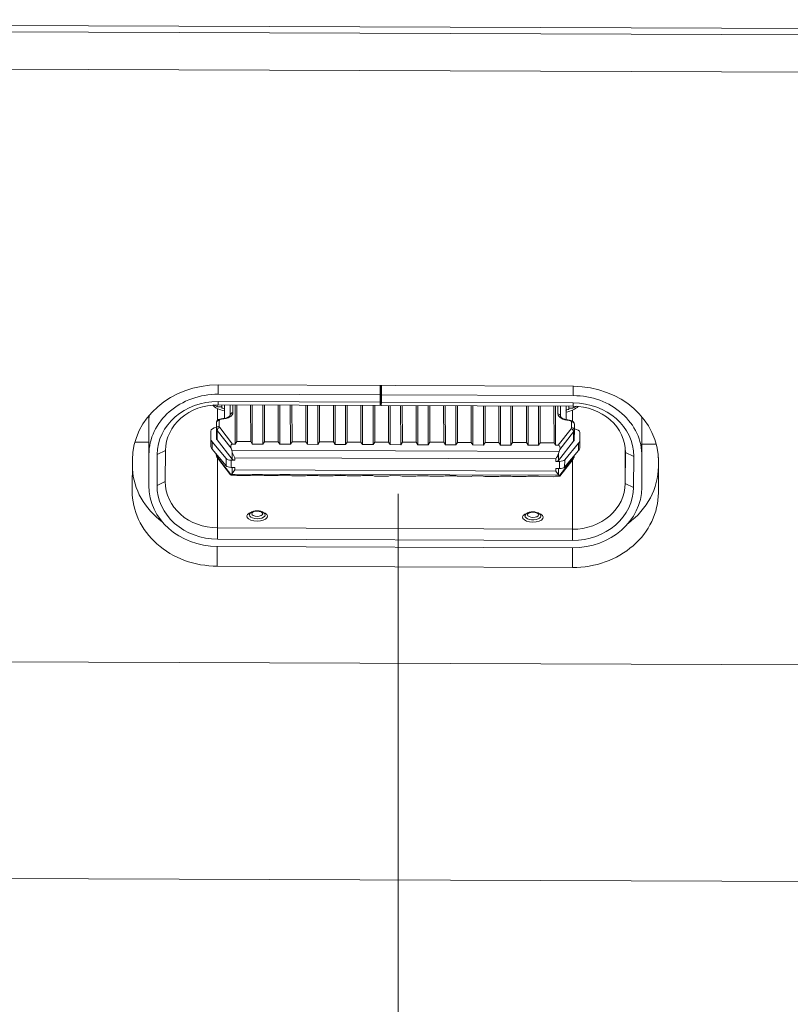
# Model space of a CAD drawing. Extents: x 0 to 841, y 0 to 594.
# Tile 80 of 88: x 712 to 726, y 435 to 453. Entities that reach past the tile are written whole.
import ezdxf

# ---------------------------------------------------------------- set-up
doc = ezdxf.new("R2010")
doc.units = 0

msp = doc.modelspace()

# ---------------------------------------------------------------- linework, layer by layer
at = {"color": 7, "lineweight": 13}
for p, q in [((684.919, 453.334), (759.886, 453.048)), ((759.886, 452.933), (684.919, 453.219)), ((684.919, 452.541), (759.886, 452.254)), ((718.961, 444.737), (718.959, 423.458)), ((668.434, 441.858), (745.441, 441.563)), ((776.289, 437.516), (668.385, 437.928))]:
    msp.add_line(p, q, dxfattribs=at)
at = {"color": 7, "lineweight": 13, "ltscale": 0.004202}
for p, q in [((715.698, 446.543), (715.698, 446.711)), ((718.638, 446.532), (718.638, 446.7)), ((718.658, 446.7), (718.658, 446.532)), ((722.138, 446.687), (722.138, 446.519))]:
    msp.add_line(p, q, dxfattribs=at)
at = {"color": 7, "lineweight": 13, "ltscale": 0.161}
for p, q in [((715.7, 446.711), (722.14, 446.687)), ((715.685, 443.916), (722.125, 443.892)), ((722.124, 443.76), (715.684, 443.785)), ((715.683, 443.425), (722.123, 443.401))]:
    msp.add_line(p, q, dxfattribs=at)
at = {"color": 7, "lineweight": 13, "ltscale": 0.009}
msp.add_line((718.657, 446.34), (718.657, 446.7), dxfattribs=at)
at = {"color": 7, "lineweight": 13, "ltscale": 0.073501}
for p, q in [((715.698, 446.543), (718.638, 446.532)), ((718.637, 446.34), (715.697, 446.351))]:
    msp.add_line(p, q, dxfattribs=at)
at = {"color": 7, "lineweight": 13, "ltscale": 0.003294}
for p, q in [((718.638, 446.4), (718.638, 446.532)), ((718.658, 446.532), (718.658, 446.4)), ((722.256, 445.71), (722.256, 445.578)), ((715.841, 445.247), (715.841, 445.379))]:
    msp.add_line(p, q, dxfattribs=at)
at = {"color": 7, "lineweight": 13, "ltscale": 0.087}
for p, q in [((722.138, 446.519), (718.658, 446.532)), ((722.137, 446.327), (718.657, 446.34)), ((722.138, 446.387), (718.658, 446.4))]:
    msp.add_line(p, q, dxfattribs=at)
at = {"color": 7, "lineweight": 13, "ltscale": 0.002007}
msp.add_line((715.689, 446.315), (715.616, 446.348), dxfattribs=at)
at = {"color": 7, "lineweight": 13, "ltscale": 0.001504}
for p, q in [((715.697, 446.351), (715.698, 446.412)), ((718.637, 446.34), (718.638, 446.4)), ((718.658, 446.4), (718.657, 446.34))]:
    msp.add_line(p, q, dxfattribs=at)
at = {"color": 7, "lineweight": 13, "ltscale": 0.073499}
msp.add_line((718.638, 446.4), (715.698, 446.412), dxfattribs=at)
at = {"color": 7, "lineweight": 13, "ltscale": 0.001485}
for p, q in [((715.765, 446.351), (715.765, 446.292)), ((715.765, 446.292), (715.766, 446.351))]:
    msp.add_line(p, q, dxfattribs=at)
at = {"color": 7, "lineweight": 13, "ltscale": 0.002083}
msp.add_line((715.816, 446.351), (715.815, 446.268), dxfattribs=at)
at = {"color": 7, "lineweight": 13, "ltscale": 0.006115}
msp.add_line((715.816, 446.106), (715.816, 446.351), dxfattribs=at)
at = {"color": 7, "lineweight": 13, "ltscale": 0.004759}
msp.add_line((715.916, 446.351), (715.916, 446.16), dxfattribs=at)
at = {"color": 7, "lineweight": 13, "ltscale": 0.004653}
for p, q in [((715.917, 446.164), (715.917, 446.351)), ((721.907, 446.328), (721.907, 446.142))]:
    msp.add_line(p, q, dxfattribs=at)
at = {"color": 7, "lineweight": 13, "ltscale": 0.003555}
for p, q in [((715.967, 446.35), (715.967, 446.208)), ((721.857, 446.186), (721.857, 446.328))]:
    msp.add_line(p, q, dxfattribs=at)
at = {"color": 7, "lineweight": 13, "ltscale": 0.017763}
for p, q in [((716.007, 446.35), (716.008, 445.64)), ((716.318, 445.638), (716.317, 446.349)), ((716.508, 445.638), (716.507, 446.348)), ((716.817, 446.347), (716.818, 445.637)), ((717.008, 445.636), (717.007, 446.346)), ((717.318, 445.635), (717.317, 446.345)), ((717.507, 446.344), (717.508, 445.634)), ((717.818, 445.633), (717.817, 446.343)), ((718.318, 445.631), (718.317, 446.341)), ((718.508, 445.63), (718.507, 446.341)), ((718.818, 445.629), (718.817, 446.339)), ((719.508, 445.626), (719.507, 446.337)), ((719.817, 446.336), (719.818, 445.625)), ((720.007, 446.335), (720.008, 445.624)), ((720.508, 445.622), (720.507, 446.333)), ((720.818, 445.621), (720.817, 446.332)), ((721.007, 446.331), (721.008, 445.621)), ((721.318, 445.619), (721.317, 446.33)), ((721.508, 445.619), (721.507, 446.329)), ((721.817, 446.328), (721.818, 445.617))]:
    msp.add_line(p, q, dxfattribs=at)
at = {"color": 7, "lineweight": 13, "ltscale": 0.016626}
for p, q in [((716.038, 445.685), (716.037, 446.35)), ((716.287, 446.349), (716.288, 445.684)), ((716.538, 445.683), (716.537, 446.348)), ((716.787, 446.347), (716.788, 445.682)), ((717.038, 445.681), (717.037, 446.346)), ((717.288, 445.68), (717.287, 446.345)), ((717.538, 445.679), (717.537, 446.344)), ((717.788, 445.678), (717.787, 446.343)), ((718.287, 446.341), (718.288, 445.676)), ((718.537, 446.341), (718.538, 445.675)), ((718.788, 445.675), (718.787, 446.34)), ((719.287, 446.338), (719.288, 445.673)), ((719.537, 446.337), (719.538, 445.672)), ((719.787, 446.336), (719.788, 445.671)), ((720.037, 446.335), (720.038, 445.67)), ((720.287, 446.334), (720.288, 445.669)), ((720.537, 446.333), (720.538, 445.668)), ((720.788, 445.667), (720.787, 446.332)), ((721.037, 446.331), (721.038, 445.666)), ((721.288, 445.665), (721.287, 446.33)), ((721.537, 446.329), (721.538, 445.664)), ((721.788, 445.663), (721.787, 446.328))]:
    msp.add_line(p, q, dxfattribs=at)
at = {"color": 7, "lineweight": 13, "ltscale": 0.017762}
for p, q in [((718.007, 446.343), (718.008, 445.632)), ((719.007, 446.339), (719.008, 445.628)), ((719.318, 445.627), (719.317, 446.338)), ((720.318, 445.623), (720.317, 446.334))]:
    msp.add_line(p, q, dxfattribs=at)
at = {"color": 7, "lineweight": 13, "ltscale": 0.016627}
for p, q in [((718.038, 445.677), (718.037, 446.342)), ((719.037, 446.339), (719.038, 445.674))]:
    msp.add_line(p, q, dxfattribs=at)
at = {"color": 7, "lineweight": 13, "ltscale": 0.0061}
msp.add_line((722.006, 446.083), (722.006, 446.327), dxfattribs=at)
at = {"color": 7, "lineweight": 13, "ltscale": 0.001486}
msp.add_line((722.056, 446.327), (722.055, 446.268), dxfattribs=at)
at = {"color": 7, "lineweight": 13, "ltscale": 0.002063}
msp.add_line((722.129, 446.291), (722.204, 446.324), dxfattribs=at)
at = {"color": 7, "lineweight": 13, "ltscale": 0.001503}
msp.add_line((722.137, 446.327), (722.138, 446.387), dxfattribs=at)
at = {"color": 7, "lineweight": 13, "ltscale": 0.031567}
msp.add_line((714.439, 446.15), (714.44, 444.888), dxfattribs=at)
at = {"color": 7, "lineweight": 13, "ltscale": 0.031705}
msp.add_line((714.44, 444.882), (714.439, 446.15), dxfattribs=at)
at = {"color": 7, "lineweight": 13, "ltscale": 0.002486}
msp.add_line((714.442, 446.154), (714.442, 446.054), dxfattribs=at)
at = {"color": 7, "lineweight": 13, "ltscale": 0.005375}
msp.add_line((715.684, 446.282), (715.684, 446.067), dxfattribs=at)
at = {"color": 7, "lineweight": 13, "ltscale": 0.001904}
msp.add_line((715.689, 446.315), (715.765, 446.315), dxfattribs=at)
at = {"color": 7, "lineweight": 13, "ltscale": 0.004037}
msp.add_line((715.815, 446.106), (715.815, 446.268), dxfattribs=at)
at = {"color": 7, "lineweight": 13, "ltscale": 0.00184}
msp.add_line((722.129, 446.291), (722.055, 446.291), dxfattribs=at)
at = {"color": 7, "lineweight": 13, "ltscale": 0.004964}
msp.add_line((722.124, 446.055), (722.124, 446.254), dxfattribs=at)
at = {"color": 7, "lineweight": 13, "ltscale": 0.001194}
msp.add_line((714.442, 446.054), (714.442, 446.007), dxfattribs=at)
at = {"color": 7, "lineweight": 13, "ltscale": 0.014924}
for p, q in [((714.443, 445.45), (714.442, 446.047)), ((723.382, 446.018), (723.383, 445.421))]:
    msp.add_line(p, q, dxfattribs=at)
at = {"color": 7, "lineweight": 13, "ltscale": 0.004283}
for p, q in [((715.667, 446.024), (715.666, 445.853)), ((715.666, 445.749), (715.667, 445.92)), ((715.68, 445.886), (715.679, 445.715)), ((722.144, 445.69), (722.144, 445.862))]:
    msp.add_line(p, q, dxfattribs=at)
at = {"color": 7, "lineweight": 13, "ltscale": 0.002602}
for p, q in [((715.667, 445.92), (715.667, 446.024)), ((715.717, 446.068), (715.717, 445.964)), ((722.107, 445.939), (722.107, 446.043)), ((722.157, 445.999), (722.157, 445.895)), ((715.666, 445.853), (715.666, 445.749))]:
    msp.add_line(p, q, dxfattribs=at)
at = {"color": 7, "lineweight": 13, "ltscale": 0.003489}
for p, q in [((715.566, 445.875), (715.566, 445.735)), ((722.256, 445.849), (722.256, 445.71)), ((715.566, 445.743), (715.566, 445.604))]:
    msp.add_line(p, q, dxfattribs=at)
at = {"color": 7, "lineweight": 13, "ltscale": 0.003295}
for p, q in [((715.566, 445.875), (715.566, 445.743)), ((715.566, 445.604), (715.566, 445.735)), ((715.588, 445.682), (715.587, 445.55)), ((722.234, 445.525), (722.235, 445.657)), ((715.934, 445.348), (715.934, 445.216)), ((721.888, 445.194), (721.889, 445.326)), ((721.982, 445.355), (721.981, 445.223))]:
    msp.add_line(p, q, dxfattribs=at)
at = {"color": 7, "lineweight": 13, "ltscale": 0.010233}
msp.add_line((715.932, 445.564), (715.68, 445.886), dxfattribs=at)
at = {"color": 7, "lineweight": 13, "ltscale": 0.009486}
msp.add_line((715.961, 445.64), (715.727, 445.939), dxfattribs=at)
at = {"color": 7, "lineweight": 13, "ltscale": 0.009445}
msp.add_line((722.098, 445.914), (721.864, 445.617), dxfattribs=at)
at = {"color": 7, "lineweight": 13, "ltscale": 0.01019}
for p, q in [((722.144, 445.862), (721.892, 445.541)), ((721.89, 445.067), (722.142, 445.387))]:
    msp.add_line(p, q, dxfattribs=at)
at = {"color": 7, "lineweight": 13, "ltscale": 0.004282}
msp.add_line((722.157, 445.895), (722.156, 445.724), dxfattribs=at)
at = {"color": 7, "lineweight": 13, "ltscale": 0.006308}
msp.add_line((714.187, 445.673), (714.439, 445.672), dxfattribs=at)
at = {"color": 7, "lineweight": 13, "ltscale": 0.009887}
for p, q in [((715.841, 445.379), (715.588, 445.682)), ((715.587, 445.55), (715.841, 445.247))]:
    msp.add_line(p, q, dxfattribs=at)
at = {"color": 7, "lineweight": 13, "ltscale": 0.011159}
msp.add_line((715.679, 445.715), (715.954, 445.364), dxfattribs=at)
at = {"color": 7, "lineweight": 13, "ltscale": 0.000326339}
msp.add_line((715.948, 445.637), (715.961, 445.64), dxfattribs=at)
at = {"color": 7, "lineweight": 13, "ltscale": 0.001164}
for p, q in [((716.008, 445.64), (715.961, 445.64)), ((715.958, 445.078), (716.005, 445.077))]:
    msp.add_line(p, q, dxfattribs=at)
at = {"color": 7, "lineweight": 13, "ltscale": 0.001361}
for p, q in [((716.008, 445.64), (716.038, 445.685)), ((716.538, 445.683), (716.508, 445.638)), ((717.008, 445.636), (717.038, 445.681)), ((717.508, 445.634), (717.538, 445.679)), ((718.038, 445.677), (718.008, 445.632)), ((718.538, 445.675), (718.508, 445.63)), ((719.538, 445.672), (719.508, 445.626)), ((720.038, 445.67), (720.008, 445.624)), ((720.538, 445.668), (720.508, 445.622)), ((721.038, 445.666), (721.008, 445.621)), ((721.538, 445.664), (721.508, 445.619))]:
    msp.add_line(p, q, dxfattribs=at)
at = {"color": 7, "lineweight": 13, "ltscale": 0.00625}
for p, q in [((716.288, 445.684), (716.038, 445.685)), ((716.788, 445.682), (716.538, 445.683)), ((717.288, 445.68), (717.038, 445.681)), ((717.788, 445.678), (717.538, 445.679)), ((718.788, 445.675), (718.538, 445.675)), ((719.038, 445.674), (719.288, 445.673)), ((719.538, 445.672), (719.788, 445.671)), ((720.038, 445.67), (720.288, 445.669)), ((720.538, 445.668), (720.788, 445.667)), ((721.038, 445.666), (721.288, 445.665)), ((721.538, 445.664), (721.788, 445.663)), ((716.285, 445.069), (716.035, 445.07)), ((716.785, 445.067), (716.535, 445.068)), ((717.035, 445.066), (717.285, 445.065)), ((717.535, 445.064), (717.785, 445.063)), ((718.035, 445.062), (718.285, 445.061)), ((718.535, 445.06), (718.785, 445.06)), ((719.035, 445.059), (719.285, 445.058)), ((719.535, 445.057), (719.785, 445.056)), ((720.035, 445.055), (720.285, 445.054)), ((720.535, 445.053), (720.785, 445.052)), ((721.534, 445.049), (721.784, 445.048))]:
    msp.add_line(p, q, dxfattribs=at)
at = {"color": 7, "lineweight": 13, "ltscale": 0.001362}
for p, q in [((716.288, 445.684), (716.318, 445.638)), ((716.818, 445.637), (716.788, 445.682)), ((717.318, 445.635), (717.288, 445.68)), ((717.818, 445.633), (717.788, 445.678)), ((720.818, 445.621), (720.788, 445.667)), ((721.318, 445.619), (721.288, 445.665)), ((721.818, 445.617), (721.788, 445.663))]:
    msp.add_line(p, q, dxfattribs=at)
at = {"color": 7, "lineweight": 13, "ltscale": 0.00475}
for p, q in [((716.508, 445.638), (716.318, 445.638)), ((717.008, 445.636), (716.818, 445.637)), ((717.508, 445.634), (717.318, 445.635)), ((718.008, 445.632), (717.818, 445.633)), ((718.508, 445.63), (718.318, 445.631)), ((719.008, 445.628), (718.818, 445.629)), ((719.508, 445.626), (719.318, 445.627)), ((720.008, 445.624), (719.818, 445.625)), ((720.508, 445.622), (720.318, 445.623)), ((721.008, 445.621), (720.818, 445.621)), ((721.508, 445.619), (721.318, 445.619)), ((716.315, 445.076), (716.505, 445.075)), ((716.815, 445.074), (717.005, 445.074)), ((717.315, 445.072), (717.505, 445.072)), ((717.815, 445.07), (718.005, 445.07)), ((718.315, 445.069), (718.505, 445.068)), ((718.815, 445.067), (719.005, 445.066)), ((719.315, 445.065), (719.505, 445.064)), ((720.815, 445.059), (721.005, 445.058)), ((721.315, 445.057), (721.505, 445.056))]:
    msp.add_line(p, q, dxfattribs=at)
at = {"color": 7, "lineweight": 13, "ltscale": 0.006249}
for p, q in [((718.288, 445.676), (718.038, 445.677)), ((721.035, 445.051), (721.284, 445.05))]:
    msp.add_line(p, q, dxfattribs=at)
at = {"color": 7, "lineweight": 13, "ltscale": 0.001363}
for p, q in [((718.318, 445.631), (718.288, 445.676)), ((718.818, 445.629), (718.788, 445.675)), ((719.318, 445.627), (719.288, 445.673)), ((719.818, 445.625), (719.788, 445.671)), ((720.318, 445.623), (720.288, 445.669))]:
    msp.add_line(p, q, dxfattribs=at)
at = {"color": 7, "lineweight": 13, "ltscale": 0.00136}
msp.add_line((719.038, 445.674), (719.008, 445.628), dxfattribs=at)
at = {"color": 7, "lineweight": 13, "ltscale": 0.001166}
for p, q in [((721.864, 445.617), (721.818, 445.617)), ((721.815, 445.055), (721.861, 445.055))]:
    msp.add_line(p, q, dxfattribs=at)
at = {"color": 7, "lineweight": 13, "ltscale": 0.000325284}
msp.add_line((721.864, 445.617), (721.877, 445.615), dxfattribs=at)
at = {"color": 7, "lineweight": 13, "ltscale": 0.011112}
msp.add_line((721.869, 445.341), (722.144, 445.69), dxfattribs=at)
at = {"color": 7, "lineweight": 13, "ltscale": 0.009845}
for p, q in [((722.235, 445.657), (721.982, 445.355)), ((721.981, 445.223), (722.234, 445.525))]:
    msp.add_line(p, q, dxfattribs=at)
at = {"color": 7, "lineweight": 13, "ltscale": 0.006476}
msp.add_line((723.383, 445.638), (723.642, 445.637), dxfattribs=at)
at = {"color": 7, "lineweight": 13, "ltscale": 0.014057}
for p, q in [((714.443, 445.45), (714.44, 444.888)), ((714.59, 444.887), (714.593, 445.449)), ((714.743, 445.52), (714.74, 444.958)), ((723.083, 445.488), (723.08, 444.926)), ((714.143, 445.355), (714.14, 444.793)), ((723.23, 444.854), (723.233, 445.416)), ((723.68, 444.757), (723.683, 445.319))]:
    msp.add_line(p, q, dxfattribs=at)
at = {"color": 7, "lineweight": 13, "ltscale": 0.004149}
for p, q in [((714.743, 445.52), (714.593, 445.449)), ((714.59, 444.887), (714.74, 444.958))]:
    msp.add_line(p, q, dxfattribs=at)
at = {"color": 7, "lineweight": 13, "ltscale": 0.000295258}
msp.add_line((715.665, 445.446), (715.665, 445.457), dxfattribs=at)
at = {"color": 7, "lineweight": 13, "ltscale": 0.000296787}
msp.add_line((715.665, 445.457), (715.665, 445.446), dxfattribs=at)
at = {"color": 7, "lineweight": 13, "ltscale": 0.000750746}
msp.add_line((715.678, 445.442), (715.677, 445.412), dxfattribs=at)
at = {"color": 7, "lineweight": 13, "ltscale": 0.000997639}
msp.add_line((715.945, 445.526), (715.932, 445.564), dxfattribs=at)
at = {"color": 7, "lineweight": 13, "ltscale": 0.148374}
for p, q in [((715.945, 445.526), (721.88, 445.504)), ((721.878, 445.073), (715.943, 445.096))]:
    msp.add_line(p, q, dxfattribs=at)
at = {"color": 7, "lineweight": 13, "ltscale": 0.000954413}
msp.add_line((715.945, 445.526), (715.955, 445.49), dxfattribs=at)
at = {"color": 7, "lineweight": 13, "ltscale": 0.003145}
for p, q in [((715.954, 445.364), (715.955, 445.49)), ((721.869, 445.467), (721.869, 445.341))]:
    msp.add_line(p, q, dxfattribs=at)
at = {"color": 7, "lineweight": 13, "ltscale": 0.000953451}
msp.add_line((721.88, 445.504), (721.869, 445.467), dxfattribs=at)
at = {"color": 7, "lineweight": 13, "ltscale": 0.00099738}
msp.add_line((721.88, 445.504), (721.892, 445.541), dxfattribs=at)
at = {"color": 7, "lineweight": 13, "ltscale": 0.000241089}
msp.add_line((722.155, 445.43), (722.155, 445.421), dxfattribs=at)
at = {"color": 7, "lineweight": 13, "ltscale": 0.015869}
msp.add_line((723.08, 444.926), (723.079, 445.561), dxfattribs=at)
at = {"color": 7, "lineweight": 13, "ltscale": 0.000203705}
msp.add_line((723.083, 445.488), (723.083, 445.497), dxfattribs=at)
at = {"color": 7, "lineweight": 13, "ltscale": 0.004162}
for p, q in [((723.233, 445.416), (723.083, 445.488)), ((723.08, 444.926), (723.23, 444.854))]:
    msp.add_line(p, q, dxfattribs=at)
at = {"color": 7, "lineweight": 13, "ltscale": 0.010234}
msp.add_line((715.677, 445.412), (715.93, 445.09), dxfattribs=at)
at = {"color": 7, "lineweight": 13, "ltscale": 0.031744}
msp.add_line((715.685, 445.39), (715.686, 444.12), dxfattribs=at)
at = {"color": 7, "lineweight": 13, "ltscale": 0.009709}
msp.add_line((715.685, 445.389), (715.925, 445.083), dxfattribs=at)
at = {"color": 7, "lineweight": 13, "ltscale": 0.001674}
for p, q in [((715.934, 445.348), (716.001, 445.348)), ((721.889, 445.326), (721.822, 445.326)), ((715.934, 445.216), (716, 445.216))]:
    msp.add_line(p, q, dxfattribs=at)
at = {"color": 7, "lineweight": 13, "ltscale": 0.145517}
for p, q in [((721.822, 445.37), (716.001, 445.392)), ((716, 445.172), (721.821, 445.15))]:
    msp.add_line(p, q, dxfattribs=at)
at = {"color": 7, "lineweight": 13, "ltscale": 0.001099}
for p, q in [((716.001, 445.392), (716.001, 445.348)), ((716, 445.216), (716, 445.172))]:
    msp.add_line(p, q, dxfattribs=at)
at = {"color": 7, "lineweight": 13, "ltscale": 0.001098}
for p, q in [((721.822, 445.326), (721.822, 445.37)), ((721.821, 445.15), (721.821, 445.194))]:
    msp.add_line(p, q, dxfattribs=at)
at = {"color": 7, "lineweight": 13, "ltscale": 0.009667}
msp.add_line((722.134, 445.364), (721.895, 445.06), dxfattribs=at)
at = {"color": 7, "lineweight": 13, "ltscale": 0.031438}
msp.add_line((722.125, 444.095), (722.125, 445.353), dxfattribs=at)
at = {"color": 7, "lineweight": 13, "ltscale": 0.000702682}
msp.add_line((722.142, 445.387), (722.142, 445.415), dxfattribs=at)
at = {"color": 7, "lineweight": 13, "ltscale": 0.014058}
msp.add_line((723.383, 445.416), (723.38, 444.853), dxfattribs=at)
at = {"color": 7, "lineweight": 13, "ltscale": 0.004125}
msp.add_line((723.68, 445.234), (723.68, 445.399), dxfattribs=at)
at = {"color": 7, "lineweight": 13, "ltscale": 0.000332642}
msp.add_line((723.683, 445.319), (723.683, 445.332), dxfattribs=at)
at = {"color": 7, "lineweight": 13, "ltscale": 0.000349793}
msp.add_line((715.93, 445.09), (715.943, 445.096), dxfattribs=at)
at = {"color": 7, "lineweight": 13, "ltscale": 0.000319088}
msp.add_line((715.958, 445.078), (715.945, 445.078), dxfattribs=at)
at = {"color": 7, "lineweight": 13, "ltscale": 0.002757}
for p, q in [((715.953, 445.106), (715.954, 445.216)), ((721.868, 445.194), (721.867, 445.084))]:
    msp.add_line(p, q, dxfattribs=at)
at = {"color": 7, "lineweight": 13, "ltscale": 0.002032}
msp.add_line((716, 445.172), (715.953, 445.106), dxfattribs=at)
at = {"color": 7, "lineweight": 13, "ltscale": 0.000768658}
for p, q in [((716.035, 445.07), (716.005, 445.077)), ((717.535, 445.064), (717.505, 445.072)), ((718.035, 445.062), (718.005, 445.07)), ((718.535, 445.06), (718.505, 445.068)), ((719.535, 445.057), (719.505, 445.064))]:
    msp.add_line(p, q, dxfattribs=at)
at = {"color": 7, "lineweight": 13, "ltscale": 0.000774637}
for p, q in [((716.315, 445.076), (716.285, 445.069)), ((716.815, 445.074), (716.785, 445.067)), ((717.315, 445.072), (717.285, 445.065)), ((717.815, 445.07), (717.785, 445.063)), ((718.815, 445.067), (718.785, 445.06)), ((719.315, 445.065), (719.285, 445.058)), ((719.815, 445.063), (719.785, 445.056)), ((720.315, 445.061), (720.285, 445.054)), ((721.315, 445.057), (721.284, 445.05)), ((721.815, 445.055), (721.784, 445.048))]:
    msp.add_line(p, q, dxfattribs=at)
at = {"color": 7, "lineweight": 13, "ltscale": 0.000768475}
for p, q in [((716.535, 445.068), (716.505, 445.075)), ((717.035, 445.066), (717.005, 445.074)), ((719.035, 445.059), (719.005, 445.066)), ((721.534, 445.049), (721.505, 445.056))]:
    msp.add_line(p, q, dxfattribs=at)
at = {"color": 7, "lineweight": 13, "ltscale": 0.001672}
msp.add_line((721.888, 445.194), (721.821, 445.194), dxfattribs=at)
at = {"color": 7, "lineweight": 13, "ltscale": 0.002028}
msp.add_line((721.867, 445.084), (721.821, 445.15), dxfattribs=at)
at = {"color": 7, "lineweight": 13, "ltscale": 0.000345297}
msp.add_line((721.89, 445.067), (721.878, 445.073), dxfattribs=at)
at = {"color": 7, "lineweight": 13, "ltscale": 0.011939}
msp.add_line((723.68, 445.234), (723.68, 444.757), dxfattribs=at)
at = {"color": 7, "lineweight": 13, "ltscale": 0.000774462}
msp.add_line((718.315, 445.069), (718.285, 445.061), dxfattribs=at)
at = {"color": 7, "lineweight": 13, "ltscale": 0.004749}
for p, q in [((719.815, 445.063), (720.005, 445.062)), ((720.315, 445.061), (720.505, 445.06))]:
    msp.add_line(p, q, dxfattribs=at)
at = {"color": 7, "lineweight": 13, "ltscale": 0.000769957}
for p, q in [((720.035, 445.055), (720.005, 445.062)), ((720.535, 445.053), (720.505, 445.06))]:
    msp.add_line(p, q, dxfattribs=at)
at = {"color": 7, "lineweight": 13, "ltscale": 0.000773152}
msp.add_line((720.815, 445.059), (720.785, 445.052), dxfattribs=at)
at = {"color": 7, "lineweight": 13, "ltscale": 0.00077014}
msp.add_line((721.035, 445.051), (721.005, 445.058), dxfattribs=at)
at = {"color": 7, "lineweight": 13, "ltscale": 0.00031904}
msp.add_line((721.874, 445.055), (721.861, 445.055), dxfattribs=at)
at = {"color": 7, "lineweight": 13, "ltscale": 0.005085}
msp.add_line((715.686, 444.12), (715.685, 443.916), dxfattribs=at)
at = {"color": 7, "lineweight": 13, "ltscale": 0.160998}
msp.add_line((715.686, 444.12), (722.125, 444.095), dxfattribs=at)
at = {"color": 7, "lineweight": 13, "ltscale": 0.005086}
msp.add_line((722.125, 443.892), (722.125, 444.095), dxfattribs=at)
at = {"color": 7, "lineweight": 13, "ltscale": 0.008977}
for p, q in [((715.683, 443.785), (715.683, 443.425)), ((722.123, 443.401), (722.123, 443.76))]:
    msp.add_line(p, q, dxfattribs=at)
at = {"color": 7, "lineweight": 13}
for points in [[(715.917, 446.164), (715.917, 446.161), (715.912, 446.153), (715.899, 446.141), (715.884, 446.131), (715.864, 446.122), (715.836, 446.111), (715.814, 446.106), (715.786, 446.101), (715.755, 446.097)], [(715.755, 446.097), (715.729, 446.093), (715.704, 446.083), (715.688, 446.07), (715.674, 446.053), (715.668, 446.033), (715.667, 446.024)], [(722.07, 446.073), (722.039, 446.077), (722.01, 446.082), (721.984, 446.09), (721.96, 446.098), (721.938, 446.11), (721.92, 446.123), (721.91, 446.134), (721.907, 446.142)], [(722.07, 446.073), (722.096, 446.068), (722.12, 446.058), (722.137, 446.046), (722.144, 446.038), (722.154, 446.018), (722.157, 445.999)], [(716.406, 444.43), (716.372, 444.428), (716.34, 444.421), (716.31, 444.409), (716.296, 444.401), (716.28, 444.389), (716.27, 444.376)], [(716.406, 444.43), (716.439, 444.427), (716.471, 444.421), (716.501, 444.409), (716.515, 444.401), (716.531, 444.387), (716.542, 444.375)], [(721.406, 444.411), (721.372, 444.409), (721.34, 444.402), (721.31, 444.39), (721.296, 444.382), (721.28, 444.37), (721.27, 444.357)], [(721.406, 444.411), (721.439, 444.408), (721.471, 444.401), (721.501, 444.39), (721.515, 444.381), (721.531, 444.368), (721.542, 444.356)]]:
    msp.add_lwpolyline(points, dxfattribs=at)
for centre, radius, start, end in [((715.721, 445.75), 0.0546, 181.7947, 220.2143), ((715.755, 445.447), 0.0906, 180.6164, 219.4191), ((716.271, 445.582), 0.33, 196.3592, 215.1945), ((721.555, 445.562), 0.328, 324.2515, 343.1879), ((722.064, 445.422), 0.0904, 320.3124, 359.1701), ((715.93, 445.084), 0.00544, 89.3364, 187.8164), ((715.943, 445.114), 0.0363, 239.9662, 273.9706), ((715.93, 445.118), 0.0258, 298.4599, 331.6974), ((721.89, 445.095), 0.0255, 207.3259, 240.6498), ((721.877, 445.092), 0.0369, 265.54, 299.2459), ((721.89, 445.061), 0.00524, 350.1013, 91.022)]:
    msp.add_arc(centre, radius, start, end, dxfattribs=at)
for centre, major_axis, ratio, start_param, end_param in [((715.693, 445.35), (-1.55, -0.001), 0.878593, 4.707423, 6.278219), ((722.133, 445.325), (-1.55, -0.001), 0.878593, 3.136627, 4.707423), ((715.693, 445.445), (1.25, 0.001), 0.878593, 1.56583, 3.136627), ((722.133, 445.42), (1.25, 0.001), 0.878593, 6.278219, 7.849016), ((715.693, 445.445), (-1.1, -0.001), 0.878593, 4.707423, 6.278219), ((715.693, 445.517), (-0.95, 0), 0.878593, 4.707423, 6.278219), ((715.965, 446.421), (0.4, -0.001), 0.486304, 3.533931, 4.328481), ((715.965, 446.42), (0.3, 0), 0.878593, 3.404116, 3.548144), ((721.854, 446.398), (0.4, -0.001), 0.486304, 5.101752, 5.890726), ((721.854, 446.397), (0.3, 0), 0.878593, 5.866703, 6.011531), ((722.133, 445.492), (-0.95, 0), 0.878593, 3.136627, 4.707424), ((722.133, 445.42), (-1.1, -0.001), 0.878593, 3.136627, 4.707423), ((715.692, 446.042), (-1.25, -0.001), 0.878593, 6.172114, 6.278219), ((715.717, 446.209), (0.25, -0.001), 0.477566, 4.882536, 6.285885), ((715.765, 446.268), (-0.05, 0.0002), 0.477566, 3.144292, 4.715088), ((715.967, 446.164), (0.05, 0), 0.878593, 1.56583, 3.136627), ((722.107, 446.185), (0.25, -0.001), 0.477566, 3.144292, 4.54764), ((721.857, 446.142), (0.05, 0), 0.878593, 6.278219, 7.849016), ((722.055, 446.244), (-0.05, 0.0002), 0.477566, 4.715088, 6.285885), ((714.442, 446.095), (0.0004, 0.1), 0.002372, 3.14157, 4.214505), ((714.442, 446.095), (0.0004, 0.1), 0.002372, 2.643709, 3.14157), ((715.717, 446.024), (-0.05, 0), 0.878593, 4.707423, 6.278219), ((715.767, 446.068), (-0.05, 0.0002), 0.477566, 4.882536, 6.285885), ((715.759, 446.047), (0.0038, -0.0499), 0.148771, 2.637583, 3.154431), ((722.065, 446.023), (0.0042, 0.0498), 0.144094, 6.270334, 6.786809), ((722.057, 446.044), (-0.05, 0.0002), 0.477566, 3.144292, 4.54764), ((722.107, 445.999), (-0.05, 0), 0.878593, 3.136627, 4.707423), ((722.132, 446.017), (-1.25, -0.001), 0.878593, 3.136627, 3.252681), ((723.382, 446.108), (-0.0004, -0.1), 0.002372, 4.481176, 5.360194), ((715.716, 445.874), (-0.15, 0.001), 0.477566, 5.052311, 6.285885), ((715.717, 445.92), (0.05, 0), 0.878593, 1.56583, 3.136627), ((715.867, 445.919), (-0.2, 0.001), 0.477566, 0.002699, 0.36147), ((715.727, 445.895), (-0.0394, -0.0308), 0.821819, 4.135576, 5.706373), ((715.867, 445.963), (-0.15, 0.001), 0.477566, 0.002699, 0.36147), ((721.957, 445.94), (-0.15, 0.001), 0.477566, 2.785521, 3.144292), ((722.098, 445.87), (-0.0393, 0.0309), 0.823485, 3.711844, 5.28264), ((722.107, 445.895), (0.05, 0), 0.878593, 6.278219, 7.849016), ((721.957, 445.896), (-0.2, 0.001), 0.477566, 2.785521, 3.144292), ((722.106, 445.85), (-0.15, 0.001), 0.477566, 3.144297, 4.367564), ((715.866, 445.734), (-0.3, 0.002), 0.477566, 0.002699, 0.383206), ((715.986, 445.564), (-0.0406, 0.072), 0.593104, 6.215308, 7.528608), ((721.839, 445.542), (0.0409, 0.0717), 0.594211, 5.036741, 6.350041), ((721.956, 445.725), (0.2, -0.001), 0.477566, 5.927114, 6.285885), ((721.956, 445.711), (-0.3, 0.002), 0.477566, 2.763786, 3.144292), ((715.866, 445.603), (0.3, -0.002), 0.477566, 3.144292, 3.524798), ((715.865, 445.445), (0.2, -0.001), 0.477566, 3.144292, 3.503063), ((721.956, 445.579), (0.3, -0.002), 0.477566, 5.905378, 6.285885), ((715.724, 445.42), (-0.0394, -0.0308), 0.821819, 5.706373, 6.295421), ((715.934, 445.396), (-0.1, 0.0005), 0.477566, 0.383206, 1.573496), ((716.001, 445.372), (0.05, -0.0002), 0.477566, 3.503063, 4.715088), ((721.822, 445.35), (0.05, -0.0002), 0.477566, 4.715088, 5.927114), ((721.889, 445.373), (-0.1, 0.0005), 0.477566, 1.573496, 2.763786), ((722.095, 445.396), (-0.0393, 0.0309), 0.823485, 3.122795, 3.711844), ((721.955, 445.422), (0.2, -0.001), 0.477566, 5.927114, 6.285885), ((715.691, 445.265), (1.551, 0.002), 0.878359, 3.194597, 4.008439), ((715.934, 445.264), (0.1, -0.0005), 0.477566, 3.524798, 4.715088), ((721.888, 445.242), (0.1, -0.0005), 0.477566, 4.715088, 5.905378), ((722.13, 445.24), (1.55, 0.001), 0.878593, 5.415155, 6.278219), ((715.69, 444.954), (-0.95, 0), 0.878593, 6.278219, 7.849016), ((722.13, 444.93), (-0.95, 0), 0.878593, 1.56583, 3.136627), ((715.69, 444.787), (-1.55, -0.001), 0.878593, 6.278219, 7.849016), ((715.69, 444.883), (1.25, 0.001), 0.878593, 3.136627, 4.707423), ((715.69, 444.883), (-1.1, -0.001), 0.878593, 6.278219, 7.849016), ((722.13, 444.763), (-1.55, -0.001), 0.878593, 1.56583, 3.136627), ((722.13, 444.858), (1.25, 0.001), 0.878593, 4.707423, 6.278219), ((722.13, 444.858), (-1.1, -0.001), 0.878593, 1.56583, 3.136627), ((716.405, 444.332), (0.187, -0.001), 0.477566, 2.12913, 4.715088), ((716.406, 444.354), (0.143, -0.001), 0.477566, 2.822352, 6.602426), ((716.406, 444.376), (-0.1, 0.0005), 0.477566, 4.715088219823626, 10.99827352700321), ((716.405, 444.332), (0.187, -0.001), 0.477566, 4.715088, 7.295078), ((721.405, 444.313), (0.187, -0.001), 0.477566, 2.12913, 7.295078), ((721.406, 444.357), (-0.1, 0.0005), 0.477566, 1.573496, 7.856681), ((721.405, 444.335), (0.143, -0.001), 0.477566, 2.822352, 6.285885), ((721.405, 444.335), (0.143, -0.001), 0.477566, 0.002699, 0.31924)]:
    msp.add_ellipse(centre, major_axis=major_axis, ratio=ratio, start_param=start_param, end_param=end_param, dxfattribs=at)

doc.saveas('drawing.dxf')
